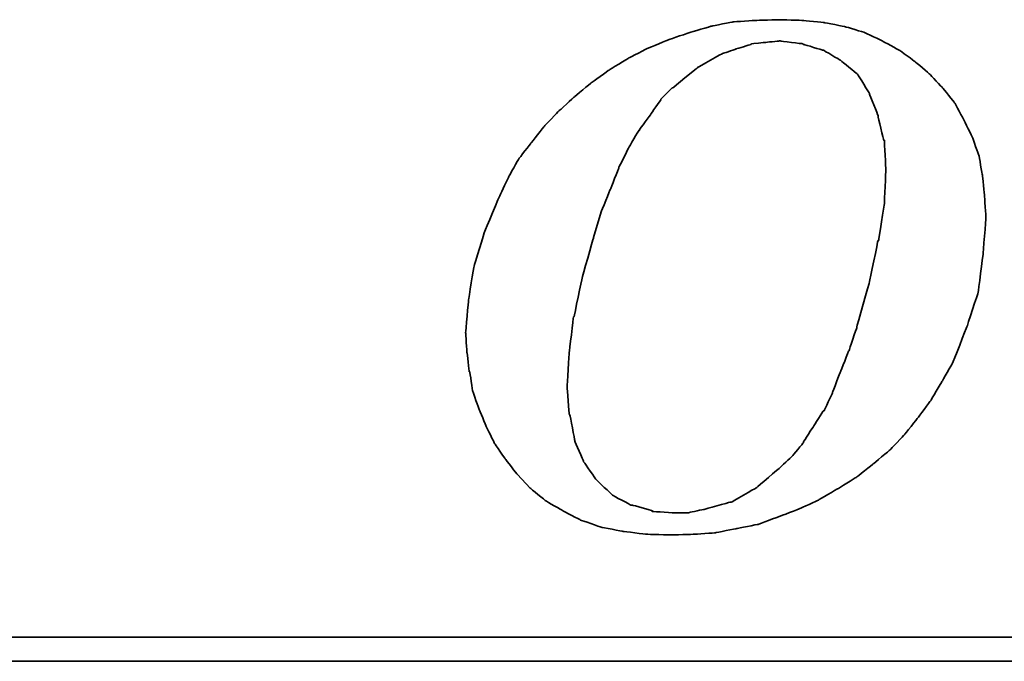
# Model space of a CAD drawing. Header units: millimetres. Extents: x 920 to 1152, y 73 to 164.
# Tile 33 of 50: x 1094.09 to 1098.3, y 95.73 to 98.47. Entities that reach past the tile are written whole.
import ezdxf

# ---------------------------------------------------------------- set-up
doc = ezdxf.new("R2010")
doc.units = ezdxf.units.MM
doc.header["$LTSCALE"] = 0.15
doc.layers.add('DIM', color=4, linetype='CONTINUOUS')
doc.layers.add('layer 1', color=7, linetype='CONTINUOUS')

# ---------------------------------------------------------------- blocks, each defined once
blk = doc.blocks.new('TBI MOTION logo(完整正式版)')
at = {"layer": 'layer 1', "color": 22, "lineweight": 35}
for points, knots in [([(-11.34375, -6.98375), (-11.34375, -6.98375), (-10.91375, -7.43875), (-10.91375, -7.43875), (-10.91375, -7.43875), (-10.91375, -7.43875), (-10.38625, -7.87125), (-10.38625, -7.87125), (-10.38625, -7.87125), (-10.38625, -7.87125), (-9.81125, -8.20375), (-9.81125, -8.20375), (-9.81125, -8.20375), (-9.81125, -8.20375), (-9.21125, -8.51875), (-9.21125, -8.51875), (-9.21125, -8.51875), (-9.21125, -8.51875), (-8.51625, -8.75875), (-8.51625, -8.75875), (-8.51625, -8.75875), (-8.51625, -8.75875), (-7.77125, -8.90375), (-7.77125, -8.90375), (-7.77125, -8.90375), (-7.77125, -8.90375), (-6.97875, -8.99875), (-6.97875, -8.99875), (-6.97875, -8.99875), (-6.97875, -8.99875), (-6.14125, -9.02375), (-6.14125, -9.02375), (-6.14125, -9.02375), (-6.14125, -9.02375), (-5.37125, -8.99875), (-5.37125, -8.99875), (-5.37125, -8.99875), (-5.37125, -8.99875), (-4.65375, -8.94875), (-4.65375, -8.94875), (-4.65375, -8.94875), (-4.65375, -8.94875), (-3.93375, -8.80625), (-3.93375, -8.80625), (-3.93375, -8.80625), (-3.93375, -8.80625), (-3.21375, -8.66375), (-3.21375, -8.66375), (-3.21375, -8.66375), (-3.21375, -8.66375), (-2.49375, -8.39875), (-2.49375, -8.39875), (-2.49375, -8.39875), (-2.49375, -8.39875), (-1.79875, -8.13375), (-1.79875, -8.13375), (-1.79875, -8.13375), (-1.79875, -8.13375), (-1.17375, -7.84375), (-1.17375, -7.84375), (-1.17375, -7.84375), (-1.17375, -7.84375), (-0.52375, -7.46375), (-0.52375, -7.46375), (-0.52375, -7.46375), (-0.52375, -7.46375), (0.10124, -7.07875), (0.10124, -7.07875), (0.10124, -7.07875), (0.10124, -7.07875), (0.67625, -6.62375), (0.67625, -6.62375), (0.67625, -6.62375), (0.67625, -6.62375), (1.24874, -6.14375), (1.24874, -6.14375), (1.24874, -6.14375), (1.24874, -6.14375), (1.72874, -5.64125), (1.72874, -5.64125), (1.72874, -5.64125), (1.72874, -5.64125), (2.18624, -5.06375), (2.18624, -5.06375), (2.18624, -5.06375), (2.18624, -5.06375), (2.61625, -4.48874), (2.61625, -4.48874), (2.61625, -4.48874), (2.61625, -4.48874), (3.00125, -3.83874), (3.00125, -3.83874), (3.00125, -3.83874), (3.00125, -3.83874), (3.36124, -3.21374), (3.36124, -3.21374), (3.36124, -3.21374), (3.36124, -3.21374), (3.84374, -1.99125), (3.84374, -1.99125), (3.84374, -1.99125), (3.84374, -1.99125), (4.22625, -0.81875), (4.22625, -0.81875), (4.22625, -0.81875), (4.22625, -0.81875), (4.39125, 0.45624), (4.39125, 0.45624), (4.39125, 0.45624), (4.39125, 0.45624), (4.48874, 1.70124), (4.48874, 1.70124), (4.48874, 1.70124), (4.48874, 1.70124), (4.43874, 2.44625), (4.43874, 2.44625), (4.43874, 2.44625), (4.43874, 2.44625), (4.36874, 3.14125), (4.36874, 3.14125), (4.36874, 3.14125), (4.36874, 3.14125), (4.25125, 3.81125), (4.25125, 3.81125), (4.25125, 3.81125), (4.25125, 3.81125), (4.03124, 4.41125), (4.03124, 4.41125), (4.03124, 4.41125), (4.03124, 4.41125), (3.74374, 5.01125), (3.74374, 5.01125), (3.74374, 5.01125), (3.74374, 5.01125), (3.43124, 5.58875), (3.43124, 5.58875), (3.43124, 5.58875), (3.43124, 5.58875), (3.02625, 6.09125), (3.02625, 6.09125), (3.02625, 6.09125), (3.02625, 6.09125), (2.59374, 6.54875), (2.59374, 6.54875), (2.59374, 6.54875), (2.59374, 6.54875), (2.09124, 6.98125), (2.09124, 6.98125), (2.09124, 6.98125), (2.09124, 6.98125), (1.56124, 7.36625), (1.56124, 7.36625), (1.56124, 7.36625), (1.56124, 7.36625), (0.98624, 7.67625), (0.98624, 7.67625), (0.98624, 7.67625), (0.98624, 7.67625), (0.38624, 7.96375), (0.38624, 7.96375), (0.38624, 7.96375), (0.38624, 7.96375), (-0.25875, 8.15625), (-0.25875, 8.15625), (-0.25875, 8.15625), (-0.25875, 8.15625), (-0.98125, 8.30125), (-0.98125, 8.30125), (-0.98125, 8.30125), (-0.98125, 8.30125), (-1.70124, 8.37125), (-1.70124, 8.37125), (-1.70124, 8.37125), (-1.70124, 8.37125), (-2.49375, 8.39624), (-2.49375, 8.39624), (-2.49375, 8.39624), (-2.49375, 8.39624), (-3.28625, 8.37125), (-3.28625, 8.37125), (-3.28625, 8.37125), (-3.28625, 8.37125), (-4.05125, 8.32125), (-4.05125, 8.32125), (-4.05125, 8.32125), (-4.05125, 8.32125), (-4.77375, 8.18125), (-4.77375, 8.18125), (-4.77375, 8.18125), (-4.77375, 8.18125), (-5.51625, 7.96375), (-5.51625, 7.96375), (-5.51625, 7.96375), (-5.51625, 7.96375), (-6.21125, 7.72625), (-6.21125, 7.72625), (-6.21125, 7.72625), (-6.21125, 7.72625), (-6.92875, 7.43625), (-6.92875, 7.43625), (-6.92875, 7.43625), (-6.92875, 7.43625), (-7.57875, 7.10125), (-7.57875, 7.10125), (-7.57875, 7.10125), (-7.57875, 7.10125), (-8.24875, 6.69125), (-8.24875, 6.69125), (-8.24875, 6.69125), (-8.24875, 6.69125), (-8.84875, 6.26125), (-8.84875, 6.26125), (-8.84875, 6.26125), (-8.84875, 6.26125), (-9.42625, 5.78125), (-9.42625, 5.78125), (-9.42625, 5.78125), (-9.42625, 5.78125), (-9.95375, 5.30125), (-9.95375, 5.30125), (-9.95375, 5.30125), (-9.95375, 5.30125), (-10.43375, 4.79624), (-10.43375, 4.79624), (-10.43375, 4.79624), (-10.43375, 4.79624), (-10.88875, 4.22125), (-10.88875, 4.22125), (-10.88875, 4.22125), (-10.88875, 4.22125), (-11.29875, 3.69375), (-11.29875, 3.69375), (-11.29875, 3.69375), (-11.29875, 3.69375), (-11.63375, 3.09125), (-11.63375, 3.09125), (-11.63375, 3.09125), (-11.63375, 3.09125), (-11.91875, 2.49625), (-11.91875, 2.49625), (-11.91875, 2.49625), (-11.91875, 2.49625), (-12.44875, 1.24625), (-12.44875, 1.24625), (-12.44875, 1.24625), (-12.44875, 1.24625), (-12.80875, 0.06874), (-12.80875, 0.06874), (-12.80875, 0.06874), (-12.80875, 0.06874), (-12.99875, -1.07875), (-12.99875, -1.07875), (-12.99875, -1.07875), (-12.99875, -1.07875), (-13.09375, -2.18375), (-13.09375, -2.18375), (-13.09375, -2.18375), (-13.09375, -2.18375), (-13.04875, -2.85375), (-13.04875, -2.85375), (-13.04875, -2.85375), (-13.04875, -2.85375), (-12.97375, -3.50375), (-12.97375, -3.50375), (-12.97375, -3.50375), (-12.97375, -3.50375), (-12.95375, -3.50375), (-12.95375, -3.50375), (-12.95375, -3.50375), (-12.95375, -3.50375), (-12.85375, -4.17375), (-12.85375, -4.17375), (-12.85375, -4.17375), (-12.85375, -4.17375), (-12.63875, -4.77624), (-12.63875, -4.77624), (-12.63875, -4.77624), (-12.63875, -4.77624), (-12.39875, -5.35125), (-12.39875, -5.35125), (-12.39875, -5.35125), (-12.39875, -5.35125), (-12.11375, -5.92875), (-12.11375, -5.92875), (-12.11375, -5.92875), (-12.11375, -5.92875), (-11.75375, -6.45375), (-11.75375, -6.45375), (-11.75375, -6.45375), (-11.75375, -6.45375), (-11.34375, -6.98375), (-11.34375, -6.98375)], [0, 0, 0, 0, 0.01369863, 0.01369863, 0.01369863, 0.01369864, 0.02739726, 0.02739726, 0.02739726, 0.02739727, 0.04109589, 0.04109589, 0.04109589, 0.0410959, 0.05479452, 0.05479452, 0.05479452, 0.05479453, 0.06849315, 0.06849315, 0.06849315, 0.06849316, 0.08219178, 0.08219178, 0.08219178, 0.08219179, 0.09589041, 0.09589041, 0.09589041, 0.09589042, 0.10958904, 0.10958904, 0.10958904, 0.10958905, 0.12328767, 0.12328767, 0.12328767, 0.12328768, 0.1369863, 0.1369863, 0.1369863, 0.13698631, 0.15068493, 0.15068493, 0.15068493, 0.15068494, 0.16438356, 0.16438356, 0.16438356, 0.16438357, 0.17808219, 0.17808219, 0.17808219, 0.1780822, 0.19178082, 0.19178082, 0.19178082, 0.19178083, 0.20547945, 0.20547945, 0.20547945, 0.20547946, 0.21917808, 0.21917808, 0.21917808, 0.21917809, 0.23287671, 0.23287671, 0.23287671, 0.23287672, 0.24657534, 0.24657534, 0.24657534, 0.24657535, 0.26027397, 0.26027397, 0.26027397, 0.26027398, 0.2739726, 0.2739726, 0.2739726, 0.27397261, 0.28767123, 0.28767123, 0.28767123, 0.28767124, 0.30136986, 0.30136986, 0.30136986, 0.30136987, 0.31506849, 0.31506849, 0.31506849, 0.3150685, 0.32876712, 0.32876712, 0.32876712, 0.32876713, 0.34246575, 0.34246575, 0.34246575, 0.34246576, 0.35616438, 0.35616438, 0.35616438, 0.35616439, 0.36986301, 0.36986301, 0.36986301, 0.36986302, 0.38356164, 0.38356164, 0.38356164, 0.38356165, 0.39726027, 0.39726027, 0.39726027, 0.39726028, 0.4109589, 0.4109589, 0.4109589, 0.41095891, 0.42465753, 0.42465753, 0.42465753, 0.42465754, 0.43835616, 0.43835616, 0.43835616, 0.43835617, 0.45205479, 0.45205479, 0.45205479, 0.4520548, 0.46575342, 0.46575342, 0.46575342, 0.46575343, 0.47945205, 0.47945205, 0.47945205, 0.47945206, 0.49315068, 0.49315068, 0.49315068, 0.49315069, 0.50684932, 0.50684932, 0.50684932, 0.50684933, 0.52054795, 0.52054795, 0.52054795, 0.52054796, 0.53424658, 0.53424658, 0.53424658, 0.53424659, 0.54794521, 0.54794521, 0.54794521, 0.54794522, 0.56164384, 0.56164384, 0.56164384, 0.56164385, 0.57534247, 0.57534247, 0.57534247, 0.57534248, 0.5890411, 0.5890411, 0.5890411, 0.58904111, 0.60273973, 0.60273973, 0.60273973, 0.60273974, 0.61643836, 0.61643836, 0.61643836, 0.61643837, 0.63013699, 0.63013699, 0.63013699, 0.630137, 0.64383562, 0.64383562, 0.64383562, 0.64383563, 0.65753425, 0.65753425, 0.65753425, 0.65753426, 0.67123288, 0.67123288, 0.67123288, 0.67123289, 0.68493151, 0.68493151, 0.68493151, 0.68493152, 0.69863014, 0.69863014, 0.69863014, 0.69863015, 0.71232877, 0.71232877, 0.71232877, 0.71232878, 0.7260274, 0.7260274, 0.7260274, 0.72602741, 0.73972603, 0.73972603, 0.73972603, 0.73972604, 0.75342466, 0.75342466, 0.75342466, 0.75342467, 0.76712329, 0.76712329, 0.76712329, 0.7671233, 0.78082192, 0.78082192, 0.78082192, 0.78082193, 0.79452055, 0.79452055, 0.79452055, 0.79452056, 0.80821918, 0.80821918, 0.80821918, 0.80821919, 0.82191781, 0.82191781, 0.82191781, 0.82191782, 0.83561644, 0.83561644, 0.83561644, 0.83561645, 0.84931507, 0.84931507, 0.84931507, 0.84931508, 0.8630137, 0.8630137, 0.8630137, 0.86301371, 0.87671233, 0.87671233, 0.87671233, 0.87671234, 0.89041096, 0.89041096, 0.89041096, 0.89041097, 0.90410959, 0.90410959, 0.90410959, 0.9041096, 0.91780822, 0.91780822, 0.91780822, 0.91780823, 0.93150685, 0.93150685, 0.93150685, 0.93150686, 0.94520548, 0.94520548, 0.94520548, 0.94520549, 0.95890411, 0.95890411, 0.95890411, 0.95890412, 0.97260274, 0.97260274, 0.97260274, 0.97260275, 0.98630137, 0.98630137, 0.98630137, 0.98630138, 1, 1, 1, 1]), ([(-8.77875, 1.03124), (-8.77875, 1.03124), (-8.51625, 1.89625), (-8.51625, 1.89625), (-8.51625, 1.89625), (-8.51625, 1.89625), (-8.20375, 2.66375), (-8.20375, 2.66375), (-8.20375, 2.66375), (-8.20375, 2.66375), (-7.91625, 3.38125), (-7.91625, 3.38125), (-7.91625, 3.38125), (-7.91625, 3.38125), (-7.91625, 3.40624), (-7.91625, 3.40624), (-7.91625, 3.40624), (-7.91625, 3.40624), (-7.57875, 4.07624), (-7.57875, 4.07624), (-7.57875, 4.07624), (-7.57875, 4.07624), (-7.24375, 4.65125), (-7.24375, 4.65125), (-7.24375, 4.65125), (-7.24375, 4.65125), (-7.21875, 4.65125), (-7.21875, 4.65125), (-7.21875, 4.65125), (-7.21875, 4.65125), (-7.21875, 4.67624), (-7.21875, 4.67624), (-7.21875, 4.67624), (-7.21875, 4.67624), (-6.83625, 5.20375), (-6.83625, 5.20375), (-6.83625, 5.20375), (-6.83625, 5.20375), (-6.49875, 5.68625), (-6.49875, 5.68625), (-6.49875, 5.68625), (-6.49875, 5.68625), (-6.49875, 5.70625), (-6.49875, 5.70625), (-6.49875, 5.70625), (-6.49875, 5.70625), (-6.11625, 6.09125), (-6.11625, 6.09125), (-6.11625, 6.09125), (-6.11625, 6.09125), (-6.09125, 6.09125), (-6.09125, 6.09125), (-6.09125, 6.09125), (-6.09125, 6.09125), (-5.27375, 6.76625), (-5.27375, 6.76625), (-5.27375, 6.76625), (-5.27375, 6.76625), (-5.24875, 6.76625), (-5.24875, 6.76625), (-5.24875, 6.76625), (-5.24875, 6.76625), (-5.24875, 6.78625), (-5.24875, 6.78625), (-5.24875, 6.78625), (-5.24875, 6.78625), (-4.38875, 7.26624), (-4.38875, 7.26624), (-4.38875, 7.26624), (-4.38875, 7.26624), (-4.36125, 7.26624), (-4.36125, 7.26624), (-4.36125, 7.26624), (-4.36125, 7.26624), (-3.93375, 7.41125), (-3.93375, 7.41125), (-3.93375, 7.41125), (-3.93375, 7.41125), (-3.47375, 7.55625), (-3.47375, 7.55625), (-3.47375, 7.55625), (-3.47375, 7.55625), (-3.45375, 7.55625), (-3.45375, 7.55625), (-3.45375, 7.55625), (-3.45375, 7.55625), (-3.42875, 7.58124), (-3.42875, 7.58124), (-3.42875, 7.58124), (-3.42875, 7.58124), (-2.97375, 7.62625), (-2.97375, 7.62625), (-2.97375, 7.62625), (-2.97375, 7.62625), (-2.49375, 7.67625), (-2.49375, 7.67625), (-2.49375, 7.67625), (-2.49375, 7.67625), (-2.46875, 7.67625), (-2.46875, 7.67625), (-2.46875, 7.67625), (-2.46875, 7.67625), (-1.70124, 7.58124), (-1.70124, 7.58124), (-1.70124, 7.58124), (-1.70124, 7.58124), (-1.67875, 7.55625), (-1.67875, 7.55625), (-1.67875, 7.55625), (-1.67875, 7.55625), (-1.65375, 7.55625), (-1.65375, 7.55625), (-1.65375, 7.55625), (-1.65375, 7.55625), (-1.03125, 7.36625), (-1.03125, 7.36625), (-1.03125, 7.36625), (-1.03125, 7.36625), (-1.00625, 7.36625), (-1.00625, 7.36625), (-1.00625, 7.36625), (-1.00625, 7.36625), (-0.43124, 7.02624), (-0.43124, 7.02624), (-0.43124, 7.02624), (-0.43124, 7.02624), (-0.40625, 7.00624), (-0.40625, 7.00624), (-0.40625, 7.00624), (-0.40625, 7.00624), (0.12124, 6.57124), (0.12124, 6.57124), (0.12124, 6.57124), (0.12124, 6.57124), (0.14624, 6.54875), (0.14624, 6.54875), (0.14624, 6.54875), (0.14624, 6.54875), (0.17124, 6.52375), (0.17124, 6.52375), (0.17124, 6.52375), (0.17124, 6.52375), (0.55625, 5.89875), (0.55625, 5.89875), (0.55625, 5.89875), (0.55625, 5.89875), (0.55625, 5.87625), (0.55625, 5.87625), (0.55625, 5.87625), (0.55625, 5.87625), (0.84124, 5.15625), (0.84124, 5.15625), (0.84124, 5.15625), (0.84124, 5.15625), (0.84124, 5.13125), (0.84124, 5.13125), (0.84124, 5.13125), (0.84124, 5.13125), (1.03624, 4.31875), (1.03624, 4.31875), (1.03624, 4.31875), (1.03624, 4.31875), (1.05624, 4.31875), (1.05624, 4.31875), (1.05624, 4.31875), (1.05624, 4.31875), (1.05624, 4.29125), (1.05624, 4.29125), (1.05624, 4.29125), (1.05624, 4.29125), (1.10625, 3.33125), (1.10625, 3.33125), (1.10625, 3.33125), (1.10625, 3.33125), (1.10625, 3.30875), (1.10625, 3.30875), (1.10625, 3.30875), (1.10625, 3.30875), (1.05624, 2.20624), (1.05624, 2.20624), (1.05624, 2.20624), (1.05624, 2.20624), (1.05624, 2.18124), (1.05624, 2.18124), (1.05624, 2.18124), (1.05624, 2.18124), (0.86624, 0.93624), (0.86624, 0.93624), (0.86624, 0.93624), (0.86624, 0.93624), (0.84124, 0.93624), (0.84124, 0.93624), (0.84124, 0.93624), (0.84124, 0.93624), (0.55625, -0.45874), (0.55625, -0.45874), (0.55625, -0.45874), (0.55625, -0.45874), (0.12124, -1.99125), (0.12124, -1.99125), (0.12124, -1.99125), (0.12124, -1.99125), (0.12124, -2.01874), (0.12124, -2.01874), (0.12124, -2.01874), (0.12124, -2.01874), (-0.13874, -2.78375), (-0.13874, -2.78375), (-0.13874, -2.78375), (-0.13874, -2.78375), (-0.43124, -3.50375), (-0.43124, -3.50375), (-0.43124, -3.50375), (-0.43124, -3.50375), (-0.69375, -4.19875), (-0.69375, -4.19875), (-0.69375, -4.19875), (-0.69375, -4.19875), (-0.69375, -4.22375), (-0.69375, -4.22375), (-0.69375, -4.22375), (-0.69375, -4.22375), (-0.98125, -4.82374), (-0.98125, -4.82374), (-0.98125, -4.82374), (-0.98125, -4.82374), (-1.00625, -4.82374), (-1.00625, -4.82374), (-1.00625, -4.82374), (-1.00625, -4.82374), (-1.33875, -5.35125), (-1.33875, -5.35125), (-1.33875, -5.35125), (-1.33875, -5.35125), (-1.67875, -5.87875), (-1.67875, -5.87875), (-1.67875, -5.87875), (-1.67875, -5.87875), (-1.67875, -5.90375), (-1.67875, -5.90375), (-1.67875, -5.90375), (-1.67875, -5.90375), (-2.05875, -6.35875), (-2.05875, -6.35875), (-2.05875, -6.35875), (-2.05875, -6.35875), (-2.08375, -6.38375), (-2.08375, -6.38375), (-2.08375, -6.38375), (-2.08375, -6.38375), (-2.46875, -6.74375), (-2.46875, -6.74375), (-2.46875, -6.74375), (-2.46875, -6.74375), (-3.25875, -7.41625), (-3.25875, -7.41625), (-3.25875, -7.41625), (-3.25875, -7.41625), (-3.28625, -7.43875), (-3.28625, -7.43875), (-3.28625, -7.43875), (-3.28625, -7.43875), (-4.12375, -7.91875), (-4.12375, -7.91875), (-4.12375, -7.91875), (-4.12375, -7.91875), (-4.14875, -7.91875), (-4.14875, -7.91875), (-4.14875, -7.91875), (-4.14875, -7.91875), (-4.17125, -7.91875), (-4.17125, -7.91875), (-4.17125, -7.91875), (-4.17125, -7.91875), (-5.03375, -8.15875), (-5.03375, -8.15875), (-5.03375, -8.15875), (-5.03375, -8.15875), (-5.51625, -8.25625), (-5.51625, -8.25625), (-5.51625, -8.25625), (-5.51625, -8.25625), (-5.54125, -8.27875), (-5.54125, -8.27875), (-5.54125, -8.27875), (-5.54125, -8.27875), (-5.56375, -8.27875), (-5.56375, -8.27875), (-5.56375, -8.27875), (-5.56375, -8.27875), (-5.99625, -8.27875), (-5.99625, -8.27875), (-5.99625, -8.27875), (-5.99625, -8.27875), (-6.76375, -8.23125), (-6.76375, -8.23125), (-6.76375, -8.23125), (-6.76375, -8.23125), (-6.78875, -8.23125), (-6.78875, -8.23125), (-6.78875, -8.23125), (-6.78875, -8.23125), (-6.78875, -8.20375), (-6.78875, -8.20375), (-6.78875, -8.20375), (-6.78875, -8.20375), (-7.45875, -8.01375), (-7.45875, -8.01375), (-7.45875, -8.01375), (-7.45875, -8.01375), (-7.48375, -8.01375), (-7.48375, -8.01375), (-7.48375, -8.01375), (-7.48375, -8.01375), (-7.50875, -8.01375), (-7.50875, -8.01375), (-7.50875, -8.01375), (-7.50875, -8.01375), (-8.13125, -7.67875), (-8.13125, -7.67875), (-8.13125, -7.67875), (-8.13125, -7.67875), (-8.15625, -7.65375), (-8.15625, -7.65375), (-8.15625, -7.65375), (-8.15625, -7.65375), (-8.65875, -7.17375), (-8.65875, -7.17375), (-8.65875, -7.17375), (-8.65875, -7.17375), (-8.68375, -7.14875), (-8.68375, -7.14875), (-8.68375, -7.14875), (-8.68375, -7.14875), (-9.08875, -6.57375), (-9.08875, -6.57375), (-9.08875, -6.57375), (-9.08875, -6.57375), (-9.11375, -6.54875), (-9.11375, -6.54875), (-9.11375, -6.54875), (-9.11375, -6.54875), (-9.11375, -6.52875), (-9.11375, -6.52875), (-9.11375, -6.52875), (-9.11375, -6.52875), (-9.40375, -5.85375), (-9.40375, -5.85375), (-9.40375, -5.85375), (-9.40375, -5.85375), (-9.40375, -5.82875), (-9.40375, -5.82875), (-9.40375, -5.82875), (-9.40375, -5.82875), (-9.56875, -4.96875), (-9.56875, -4.96875), (-9.56875, -4.96875), (-9.56875, -4.96875), (-9.59375, -4.94375), (-9.59375, -4.94375), (-9.59375, -4.94375), (-9.59375, -4.94375), (-9.66375, -4.03375), (-9.66375, -4.03375), (-9.66375, -4.03375), (-9.66375, -4.03375), (-9.66375, -4.00875), (-9.66375, -4.00875), (-9.66375, -4.00875), (-9.66375, -4.00875), (-9.59375, -2.85375), (-9.59375, -2.85375), (-9.59375, -2.85375), (-9.59375, -2.85375), (-9.45125, -1.65875), (-9.45125, -1.65875), (-9.45125, -1.65875), (-9.45125, -1.65875), (-9.42625, -1.63375), (-9.42625, -1.63375), (-9.42625, -1.63375), (-9.42625, -1.63375), (-9.16125, -0.33875), (-9.16125, -0.33875), (-9.16125, -0.33875), (-9.16125, -0.33875), (-8.77875, 1.00624), (-8.77875, 1.00624), (-8.77875, 1.00624), (-8.77875, 1.00624), (-8.77875, 1.03124), (-8.77875, 1.03124)], [0, 0, 0, 0, 0.01020408, 0.01020408, 0.01020408, 0.01020409, 0.02040816, 0.02040816, 0.02040816, 0.02040817, 0.03061224, 0.03061224, 0.03061224, 0.03061225, 0.04081633, 0.04081633, 0.04081633, 0.04081634, 0.05102041, 0.05102041, 0.05102041, 0.05102042, 0.06122449, 0.06122449, 0.06122449, 0.0612245, 0.07142857, 0.07142857, 0.07142857, 0.07142858, 0.08163265, 0.08163265, 0.08163265, 0.08163266, 0.09183673, 0.09183673, 0.09183673, 0.09183674, 0.10204082, 0.10204082, 0.10204082, 0.10204083, 0.1122449, 0.1122449, 0.1122449, 0.11224491, 0.12244898, 0.12244898, 0.12244898, 0.12244899, 0.13265306, 0.13265306, 0.13265306, 0.13265307, 0.14285714, 0.14285714, 0.14285714, 0.14285715, 0.15306122, 0.15306122, 0.15306122, 0.15306123, 0.16326531, 0.16326531, 0.16326531, 0.16326532, 0.17346939, 0.17346939, 0.17346939, 0.1734694, 0.18367347, 0.18367347, 0.18367347, 0.18367348, 0.19387755, 0.19387755, 0.19387755, 0.19387756, 0.20408163, 0.20408163, 0.20408163, 0.20408164, 0.21428571, 0.21428571, 0.21428571, 0.21428572, 0.2244898, 0.2244898, 0.2244898, 0.22448981, 0.23469388, 0.23469388, 0.23469388, 0.23469389, 0.24489796, 0.24489796, 0.24489796, 0.24489797, 0.25510204, 0.25510204, 0.25510204, 0.25510205, 0.26530612, 0.26530612, 0.26530612, 0.26530613, 0.2755102, 0.2755102, 0.2755102, 0.27551021, 0.28571429, 0.28571429, 0.28571429, 0.2857143, 0.29591837, 0.29591837, 0.29591837, 0.29591838, 0.30612245, 0.30612245, 0.30612245, 0.30612246, 0.31632653, 0.31632653, 0.31632653, 0.31632654, 0.32653061, 0.32653061, 0.32653061, 0.32653062, 0.33673469, 0.33673469, 0.33673469, 0.3367347, 0.34693878, 0.34693878, 0.34693878, 0.34693879, 0.35714286, 0.35714286, 0.35714286, 0.35714287, 0.36734694, 0.36734694, 0.36734694, 0.36734695, 0.37755102, 0.37755102, 0.37755102, 0.37755103, 0.3877551, 0.3877551, 0.3877551, 0.38775511, 0.39795918, 0.39795918, 0.39795918, 0.39795919, 0.40816327, 0.40816327, 0.40816327, 0.40816328, 0.41836735, 0.41836735, 0.41836735, 0.41836736, 0.42857143, 0.42857143, 0.42857143, 0.42857144, 0.43877551, 0.43877551, 0.43877551, 0.43877552, 0.44897959, 0.44897959, 0.44897959, 0.4489796, 0.45918367, 0.45918367, 0.45918367, 0.45918368, 0.46938776, 0.46938776, 0.46938776, 0.46938777, 0.47959184, 0.47959184, 0.47959184, 0.47959185, 0.48979592, 0.48979592, 0.48979592, 0.48979593, 0.5, 0.5, 0.5, 0.50000001, 0.51020408, 0.51020408, 0.51020408, 0.51020409, 0.52040816, 0.52040816, 0.52040816, 0.52040817, 0.53061224, 0.53061224, 0.53061224, 0.53061225, 0.54081633, 0.54081633, 0.54081633, 0.54081634, 0.55102041, 0.55102041, 0.55102041, 0.55102042, 0.56122449, 0.56122449, 0.56122449, 0.5612245, 0.57142857, 0.57142857, 0.57142857, 0.57142858, 0.58163265, 0.58163265, 0.58163265, 0.58163266, 0.59183673, 0.59183673, 0.59183673, 0.59183674, 0.60204082, 0.60204082, 0.60204082, 0.60204083, 0.6122449, 0.6122449, 0.6122449, 0.61224491, 0.62244898, 0.62244898, 0.62244898, 0.62244899, 0.63265306, 0.63265306, 0.63265306, 0.63265307, 0.64285714, 0.64285714, 0.64285714, 0.64285715, 0.65306122, 0.65306122, 0.65306122, 0.65306123, 0.66326531, 0.66326531, 0.66326531, 0.66326532, 0.67346939, 0.67346939, 0.67346939, 0.6734694, 0.68367347, 0.68367347, 0.68367347, 0.68367348, 0.69387755, 0.69387755, 0.69387755, 0.69387756, 0.70408163, 0.70408163, 0.70408163, 0.70408164, 0.71428571, 0.71428571, 0.71428571, 0.71428572, 0.7244898, 0.7244898, 0.7244898, 0.72448981, 0.73469388, 0.73469388, 0.73469388, 0.73469389, 0.74489796, 0.74489796, 0.74489796, 0.74489797, 0.75510204, 0.75510204, 0.75510204, 0.75510205, 0.76530612, 0.76530612, 0.76530612, 0.76530613, 0.7755102, 0.7755102, 0.7755102, 0.77551021, 0.78571429, 0.78571429, 0.78571429, 0.7857143, 0.79591837, 0.79591837, 0.79591837, 0.79591838, 0.80612245, 0.80612245, 0.80612245, 0.80612246, 0.81632653, 0.81632653, 0.81632653, 0.81632654, 0.82653061, 0.82653061, 0.82653061, 0.82653062, 0.83673469, 0.83673469, 0.83673469, 0.8367347, 0.84693878, 0.84693878, 0.84693878, 0.84693879, 0.85714286, 0.85714286, 0.85714286, 0.85714287, 0.86734694, 0.86734694, 0.86734694, 0.86734695, 0.87755102, 0.87755102, 0.87755102, 0.87755103, 0.8877551, 0.8877551, 0.8877551, 0.88775511, 0.89795918, 0.89795918, 0.89795918, 0.89795919, 0.90816327, 0.90816327, 0.90816327, 0.90816328, 0.91836735, 0.91836735, 0.91836735, 0.91836736, 0.92857143, 0.92857143, 0.92857143, 0.92857144, 0.93877551, 0.93877551, 0.93877551, 0.93877552, 0.94897959, 0.94897959, 0.94897959, 0.9489796, 0.95918367, 0.95918367, 0.95918367, 0.95918368, 0.96938776, 0.96938776, 0.96938776, 0.96938777, 0.97959184, 0.97959184, 0.97959184, 0.97959185, 0.98979592, 0.98979592, 0.98979592, 0.98979593, 1, 1, 1, 1]), ([(75.90875, -9.47875), (75.90875, -9.47875), (75.90875, -12.28625), (75.90875, -12.28625), (75.90875, -12.28625), (75.90875, -12.28625), (75.90875, -12.47875), (75.90875, -12.47875), (75.90875, -12.47875), (75.90875, -12.47875), (75.71625, -12.47875), (75.71625, -12.47875), (75.71625, -12.47875), (75.71625, -12.47875), (-88.32875, -12.47875), (-88.32875, -12.47875), (-88.32875, -12.47875), (-88.32875, -12.47875), (-88.32875, -13.29375), (-88.32875, -13.29375), (-88.32875, -13.29375), (-88.32875, -13.29375), (82.89125, -13.29375), (82.89125, -13.29375), (82.89125, -13.29375), (82.89125, -13.29375), (75.90875, -9.47875), (75.90875, -9.47875)], [0, 0, 0, 0, 0.14285714, 0.14285714, 0.14285714, 0.14285715, 0.28571429, 0.28571429, 0.28571429, 0.2857143, 0.42857143, 0.42857143, 0.42857143, 0.42857144, 0.57142857, 0.57142857, 0.57142857, 0.57142858, 0.71428571, 0.71428571, 0.71428571, 0.71428572, 0.85714286, 0.85714286, 0.85714286, 0.85714287, 1, 1, 1, 1])]:
    blk.add_open_spline(points, degree=3, knots=knots, dxfattribs=at)

msp = doc.modelspace()

# ---------------------------------------------------------------- block references
at = {"layer": 'DIM', "color": 7, "xscale": 0.1265115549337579, "yscale": 0.1265115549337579, "zscale": 0.1265115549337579}
msp.add_blockref('TBI MOTION logo(完整正式版)', (1097.6504, 97.4094), dxfattribs=at)

doc.saveas('drawing.dxf')
